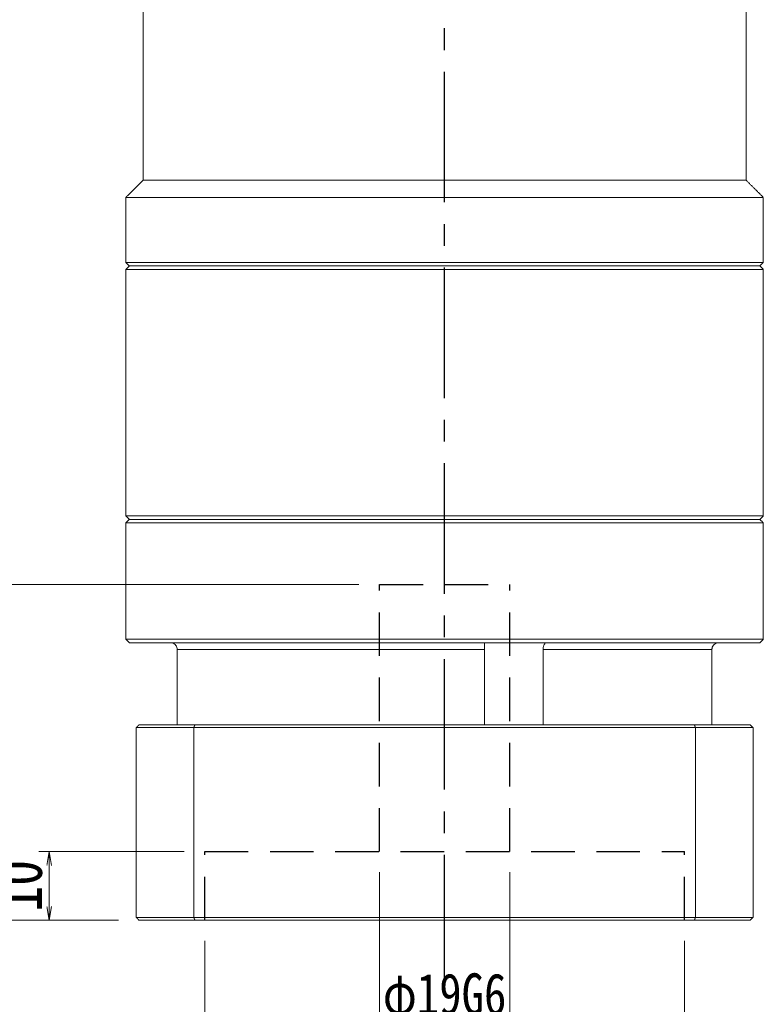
# Model space of a CAD drawing. Header units: millimetres. Extents: x -11 to 780, y -11 to 527.
# Tile 3 of 5: x 157 to 266, y 171 to 315. Entities that reach past the tile are written whole.
import ezdxf

# ---------------------------------------------------------------- set-up
doc = ezdxf.new("R2010")
doc.units = ezdxf.units.MM
doc.linetypes.add('CENTER2', pattern=[28.575, 19.05, -3.175, 3.175, -3.175])
doc.linetypes.add('DASHED2', pattern=[9.525, 6.35, -3.175])
doc.layers.add('3中心线层', color=1, linetype='CENTER2')
doc.layers.add('4虚线层', color=6, linetype='DASHED2')
doc.layers.add('尺寸线层', color=3, linetype='Continuous', lineweight=18)
doc.styles.add('宋体', font='SimSun.ttf', dxfattribs={"width": 0.8})
doc.dimstyles.new('A水平标注$0', dxfattribs={"dimtxt": 3.5, "dimasz": 2, "dimexe": 1.5, "dimexo": 3, "dimgap": 1.1, "dimtad": 1, "dimtoh": 1, "dimdec": 4, "dimdsep": 46, "dimtxsty": '宋体', "dimblk": 'OPEN', "dimcen": 3, "dimclrd": 3, "dimclre": 3, "dimclrt": 6, "dimadec": 0, "dimazin": 0, "dimtm": 1e-09, "dimtfac": 1, "dimtdec": 4, "dimtix": 1, "dimtmove": 0, "dimatfit": 3, "dimldrblk": 'OPEN', "dimfxl": 0, "dimlwd": 13, "dimlwe": 13, "dimarcsym": 0})
doc.dimstyles.new('D直径标注φ25', dxfattribs={"dimtxt": 3.5, "dimasz": 2, "dimexe": 1, "dimexo": 3, "dimtad": 1, "dimtoh": 1, "dimdec": 1, "dimdsep": 46, "dimtxsty": '宋体', "dimblk": 'OPEN', "dimcen": 3, "dimclrd": 3, "dimclre": 3, "dimclrt": 130, "dimadec": 0, "dimazin": 0, "dimtm": 1e-09, "dimtfac": 1, "dimtdec": 1, "dimtmove": 0, "dimatfit": 0, "dimldrblk": 'OPEN', "dimfxl": 0, "dimlwd": 13, "dimlwe": 13, "dimarcsym": 0})

# ---------------------------------------------------------------- blocks, each defined once
blk = doc.blocks.new('_Open')
at = {"color": 0, "linetype": 'ByBlock', "lineweight": -2}
for p, q in [((-1, 0.167), (0, 0)), ((-1, -0.167), (0, 0)), ((0, 0), (-1, 0))]:
    blk.add_line(p, q, dxfattribs=at)
blk = doc.blocks.new('*D44')
at = {"color": 3, "lineweight": 13, "transparency": 16777216}
for p, q in [((184.07, 180.61), (184.07, 155.74)), ((254.07, 180.61), (254.07, 155.74)), ((186.07, 156.74), (252.07, 156.74))]:
    blk.add_line(p, q, dxfattribs=at)
at = {"layer": 'Defpoints', "color": 0, "transparency": 16777216}
for p in [(184.07, 183.61), (254.07, 183.61), (254.07, 156.74)]:
    blk.add_point(p, dxfattribs=at)
at = {"color": 3, "lineweight": 13, "transparency": 16777216, "xscale": 2, "yscale": 2, "zscale": 2, "rotation": 180}
blk.add_blockref('_Open', (184.07, 156.74), dxfattribs=at)
at = {"color": 3, "lineweight": 13, "transparency": 16777216, "xscale": 2, "yscale": 2, "zscale": 2}
blk.add_blockref('_Open', (254.07, 156.74), dxfattribs=at)
at = {"color": 130, "transparency": 16777216, "insert": (219.07, 161.38), "char_height": 6, "attachment_point": 5, "style": '宋体', "bg_fill": 3, "box_fill_scale": 1.1, "bg_fill_color": 256, "bg_fill_true_color": 13158600, "bg_fill_transparency": 0}
blk.add_mtext('φ70E7', dxfattribs=at)
blk = doc.blocks.new('*D45')
at = {"color": 3, "lineweight": 13, "transparency": 16777216}
for p, q in [((209.57, 190.61), (209.57, 166.39)), ((228.57, 190.61), (228.57, 166.39)), ((211.57, 167.39), (226.57, 167.39))]:
    blk.add_line(p, q, dxfattribs=at)
at = {"layer": 'Defpoints', "color": 0, "transparency": 16777216}
for p in [(209.57, 193.61), (228.57, 193.61), (228.57, 167.39)]:
    blk.add_point(p, dxfattribs=at)
at = {"color": 3, "lineweight": 13, "transparency": 16777216, "xscale": 2, "yscale": 2, "zscale": 2, "rotation": 180}
blk.add_blockref('_Open', (209.57, 167.39), dxfattribs=at)
at = {"color": 3, "lineweight": 13, "transparency": 16777216, "xscale": 2, "yscale": 2, "zscale": 2}
blk.add_blockref('_Open', (228.57, 167.39), dxfattribs=at)
at = {"color": 130, "transparency": 16777216, "insert": (219.07, 172.03), "char_height": 6, "attachment_point": 5, "style": '宋体'}
blk.add_mtext('φ19G6', dxfattribs=at)
blk = doc.blocks.new('*D46')
at = {"layer": 'Defpoints', "color": 0, "transparency": 16777216}
for p in [(184.07, 193.61), (161.37, 183.61), (174.47, 183.61)]:
    blk.add_point(p, dxfattribs=at)
at = {"layer": '尺寸线层', "color": 3, "lineweight": 13, "transparency": 16777216}
for p, q in [((181.07, 193.61), (159.87, 193.61)), ((161.37, 191.61), (161.37, 185.61)), ((171.47, 183.61), (159.87, 183.61))]:
    blk.add_line(p, q, dxfattribs=at)
at = {"layer": '尺寸线层', "color": 3, "lineweight": 13, "transparency": 16777216, "xscale": 2, "yscale": 2, "zscale": 2}
for p, rotation in [((161.37, 193.61), 90), ((161.37, 183.61), 270)]:
    blk.add_blockref('_Open', p, dxfattribs=dict(at, rotation=rotation))
at = {"layer": '尺寸线层', "color": 6, "transparency": 16777216, "insert": (156.87, 188.61), "char_height": 7, "attachment_point": 5, "rotation": 90, "style": '宋体', "bg_fill": 3, "box_fill_scale": 1.1, "bg_fill_color": 257, "bg_fill_transparency": 0}
blk.add_mtext('10', dxfattribs=at)
blk = doc.blocks.new('*D47')
at = {"layer": 'Defpoints', "color": 0, "transparency": 16777216}
for p in [(209.57, 232.61), (147.12, 183.61), (174.47, 183.61)]:
    blk.add_point(p, dxfattribs=at)
at = {"layer": '尺寸线层', "color": 3, "lineweight": 13, "transparency": 16777216}
for p, q in [((206.57, 232.61), (145.62, 232.61)), ((147.12, 230.61), (147.12, 185.61)), ((171.47, 183.61), (145.62, 183.61))]:
    blk.add_line(p, q, dxfattribs=at)
at = {"layer": '尺寸线层', "color": 3, "lineweight": 13, "transparency": 16777216, "xscale": 2, "yscale": 2, "zscale": 2}
for p, rotation in [((147.12, 232.61), 90), ((147.12, 183.61), 270)]:
    blk.add_blockref('_Open', p, dxfattribs=dict(at, rotation=rotation))
at = {"layer": '尺寸线层', "color": 6, "transparency": 16777216, "insert": (142.62, 208.11), "char_height": 7, "attachment_point": 5, "rotation": 90, "style": '宋体', "bg_fill": 3, "box_fill_scale": 1.1, "bg_fill_color": 256, "bg_fill_true_color": 13158600, "bg_fill_transparency": 0}
blk.add_mtext('49', dxfattribs=at)

msp = doc.modelspace()

# ---------------------------------------------------------------- linework, layer by layer
at = {"color": 7, "linetype": 'Continuous', "lineweight": 15}
for p, q in [((263.06948, 291.60985), (175.06948, 291.60985)), ((265.56948, 289.10985), (172.56948, 289.10985)), ((265.56948, 279.60985), (172.56948, 279.60985)), ((219.06948, 279.10985), (173.06948, 279.10985)), ((173.06948, 279.10985), (265.06948, 279.10985)), ((265.06948, 279.10985), (219.06948, 279.10985)), ((172.56948, 278.60985), (219.06948, 278.60985)), ((219.06948, 278.60985), (265.56948, 278.60985)), ((265.56948, 242.60985), (172.56948, 242.60985)), ((172.56948, 241.60985), (219.06948, 241.60985)), ((173.06948, 242.10985), (265.06948, 242.10985)), ((219.06948, 242.10985), (173.06948, 242.10985)), ((265.06948, 242.10985), (219.06948, 242.10985)), ((219.06948, 241.60985), (265.56948, 241.60985)), ((265.56948, 224.60985), (172.56948, 224.60985)), ((173.06948, 224.10985), (265.06948, 224.10985)), ((180.06871, 223.10985), (224.89791, 223.10985)), ((180.06871, 212.10985), (180.06871, 223.10985)), ((224.89791, 223.10985), (224.89791, 212.10985)), ((233.42933, 212.10985), (233.42933, 223.10985)), ((233.42933, 223.10985), (258.07024, 223.10985)), ((258.07024, 223.10985), (258.07024, 212.10985)), ((174.06948, 211.70985), (182.47713, 211.70985)), ((174.06948, 211.70985), (174.06948, 184.00985)), ((182.61951, 212.10985), (174.46948, 212.10985)), ((182.47713, 211.70985), (255.66183, 211.70985)), ((182.47713, 211.70985), (182.47713, 184.00985)), ((255.51944, 212.10985), (182.61951, 212.10985)), ((263.66948, 212.10985), (255.51944, 212.10985)), ((255.66183, 211.70985), (255.66183, 184.00985)), ((255.66183, 211.70985), (264.06948, 211.70985)), ((264.06948, 211.70985), (264.06948, 184.00985)), ((182.47713, 184.00985), (174.06948, 184.00985)), ((255.66183, 184.00985), (182.47713, 184.00985)), ((264.06948, 184.00985), (255.66183, 184.00985)), ((174.46948, 183.60985), (182.61951, 183.60985)), ((182.61951, 183.60985), (255.51944, 183.60985)), ((255.51944, 183.60985), (263.66948, 183.60985))]:
    msp.add_line(p, q, dxfattribs=at)
for points in [[(175.06948, 291.60985), (175.06948, 318.60985)], [(263.06948, 318.60985), (263.06948, 291.60985)], [(172.56948, 289.10985), (175.06948, 291.60985)], [(263.06948, 291.60985), (265.56948, 289.10985)], [(172.56948, 279.60985), (172.56948, 289.10985)], [(265.56948, 289.10985), (265.56948, 279.60985)], [(173.06948, 279.10985), (172.56948, 279.60985)], [(172.56948, 278.60985), (173.06948, 279.10985)], [(265.56948, 279.60985), (265.06948, 279.10985)], [(265.06948, 279.10985), (265.56948, 278.60985)], [(172.56948, 242.60985), (172.56948, 278.60985)], [(265.56948, 278.60985), (265.56948, 242.60985)], [(173.06948, 242.10985), (172.56948, 242.60985)], [(172.56948, 241.60985), (173.06948, 242.10985)], [(172.56948, 224.60985), (172.56948, 241.60985)], [(265.56948, 242.60985), (265.06948, 242.10985)], [(265.06948, 242.10985), (265.56948, 241.60985)], [(265.56948, 241.60985), (265.56948, 224.60985)], [(173.06948, 224.10985), (172.56948, 224.60985)], [(265.56948, 224.60985), (265.06948, 224.10985)], [(174.06948, 211.70985), (174.46948, 212.10985)], [(182.47713, 211.70985), (182.61951, 212.10985)], [(255.66183, 211.70985), (255.51944, 212.10985)], [(263.66948, 212.10985), (264.06948, 211.70985)], [(174.06948, 184.00985), (174.46948, 183.60985)], [(182.61951, 183.60985), (182.47713, 184.00985)], [(255.51944, 183.60985), (255.66183, 184.00985)], [(263.66948, 183.60985), (264.06948, 184.00985)]]:
    msp.add_open_spline(points, degree=1, dxfattribs=at)
for points, knots in [([(180.06871, 223.10985), (180.05848, 223.21993), (180.03801, 223.44007), (179.87844, 223.73497), (179.63922, 223.96289), (179.36174, 224.09064), (179.17123, 224.10427), (179.09325, 224.10985)], [0, 0, 0, 0, 0.324175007, 0.648284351, 0.979229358, 1.316860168, 1.550819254, 1.550819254, 1.550819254, 1.550819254]), ([(224.86789, 223.98633), (224.86742, 223.97885), (224.86444, 223.93177), (224.87709, 223.74858), (224.89326, 223.45558), (224.89636, 223.22511), (224.89791, 223.10985)], [0, 0, 0, 0, 0.0513915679, 0.3237471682, 0.6004135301, 0.8771995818, 0.8771995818, 0.8771995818, 0.8771995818]), ([(233.42933, 223.10985), (233.43595, 223.21993), (233.44921, 223.44007), (233.54854, 223.73497), (233.68498, 223.96289), (233.82665, 224.09064), (233.90917, 224.10427), (233.94295, 224.10985)], [0, 0, 0, 0, 0.251379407, 0.502707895, 0.759337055, 1.021150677, 1.202572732, 1.202572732, 1.202572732, 1.202572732]), ([(259.0457, 224.10985), (259.02881, 224.10957), (258.90349, 224.1075), (258.67127, 224.05417), (258.3906, 223.87892), (258.1817, 223.6155), (258.08215, 223.34166), (258.07328, 223.16884), (258.07024, 223.10985)], [0, 0, 0, 0, 0.05070556, 0.376081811, 0.704498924, 1.040598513, 1.377079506, 1.551483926, 1.551483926, 1.551483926, 1.551483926])]:
    msp.add_open_spline(points, degree=3, knots=knots, dxfattribs=at)
at = {"layer": '3中心线层'}
msp.add_line((219.07297, 174.09595), (219.06948, 326.60985), dxfattribs=at)
at = {"layer": '4虚线层'}
for p, q in [((209.57193, 232.60985), (228.57193, 232.60985)), ((209.57263, 193.60985), (209.57193, 232.60985)), ((228.57263, 193.60985), (228.57193, 232.60985)), ((184.07263, 193.60985), (254.07263, 193.60985)), ((184.0728, 183.60985), (184.07263, 193.60985)), ((254.0728, 183.60985), (254.07263, 193.60985))]:
    msp.add_line(p, q, dxfattribs=at)

# ---------------------------------------------------------------- next in the draw order: dimensions: what is measured, and where the dimension line sits
dim = msp.add_linear_dim(base=(254.0728, 156.74456), p1=(184.0728, 183.60985), p2=(254.0728, 183.60985), text='φ<>E7', dimstyle='D直径标注φ25', override={"dimtxt": 6, "dimgap": 1.5, "dimpost": '<>', "dimtvp": 0.1})
dim.commit()
dim.dimension.update_dxf_attribs({"geometry": '*D44', "text_midpoint": (219.0728, 161.37864)})

# ---------------------------------------------------------------- next in the draw order: dimensions: what is measured, and where the dimension line sits
dim = msp.add_linear_dim(base=(228.57263, 167.39181), p1=(209.57263, 193.60985), p2=(228.57263, 193.60985), text='φ<>G6', dimstyle='D直径标注φ25', override={"dimtxt": 6, "dimgap": 1.5, "dimpost": '<>', "dimtvp": 0.1, "dimtfill": 0})
dim.commit()
dim.dimension.update_dxf_attribs({"geometry": '*D45', "text_midpoint": (219.07263, 167.39181), "dimtype": 160})
at = {"layer": '尺寸线层'}
dim = msp.add_linear_dim(base=(161.36675, 183.60985), p1=(184.07263, 193.60985), p2=(174.46948, 183.60985), angle=90, dimstyle='A水平标注$0', override={"dimtxt": 7, "dimgap": 1, "dimdec": 1, "dimpost": '<>', "dimblk": 'Open', "dimtvp": 0.1, "dimtfill": 1, "dimtfillclr": 256}, dxfattribs=at)
dim.commit()
dim.dimension.update_dxf_attribs({"geometry": '*D46', "text_midpoint": (156.86675, 188.60985)})

# ---------------------------------------------------------------- next in the draw order: dimensions: what is measured, and where the dimension line sits
dim = msp.add_linear_dim(base=(147.12017, 183.60985), p1=(209.57193, 232.60985), p2=(174.46948, 183.60985), angle=90, dimstyle='A水平标注$0', override={"dimtxt": 7, "dimgap": 1, "dimdec": 1, "dimpost": '<>', "dimblk": 'Open', "dimtvp": 0.1, "dimtfill": 1, "dimtfillclr": 256}, dxfattribs=at)
dim.commit()
dim.dimension.update_dxf_attribs({"geometry": '*D47', "text_midpoint": (142.62017, 208.10985)})

doc.saveas('drawing.dxf')
